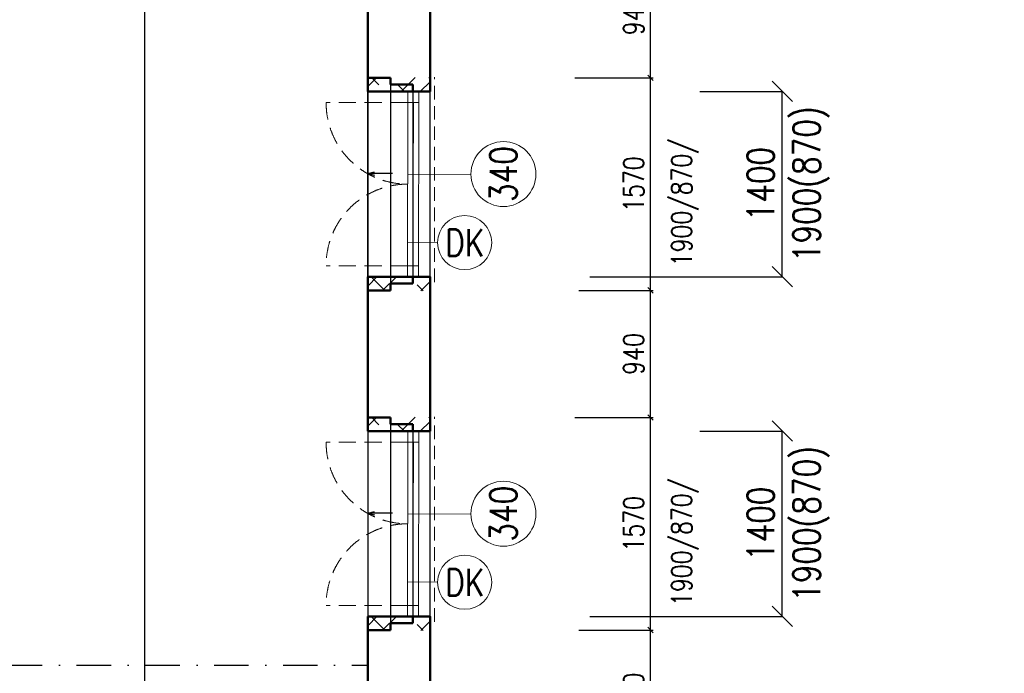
# Model space of a CAD drawing. Header units: millimetres. Extents: x -238874 to 551972, y -298952 to 658415.
# Tile 218 of 256: x 24538 to 31809, y 194821 to 199651. Entities that reach past the tile are written whole.
import ezdxf
from ezdxf.enums import TextEntityAlignment as Align

# ---------------------------------------------------------------- set-up
doc = ezdxf.new("R2010")
doc.units = ezdxf.units.MM
doc.header["$LTSCALE"] = 20
for name, pattern in [('DASHED', [0.75, 0.5, -0.25]), ('HIDDEN', [9.525, 6.35, -3.175]), ('ČERCHOVANÁ', [25.4, 12.7, -6.35, 0, -6.35])]:
    doc.linetypes.add(name, pattern=pattern)
for name, color, linetype in [('00_HEDVIKA _KRESBA', 1, 'Continuous'), ('KOTY', 8, 'Continuous'), ('OSYSTAVBA', 101, 'ČERCHOVANÁ')]:
    doc.layers.add(name, color=color, linetype=linetype)
doc.layers.add('00_HEDVIKA_DEMOLICE', color=2, linetype='Continuous', lineweight=30, transparency=0.3)
doc.layers.add('CKOKNA OTEVÍRÁNÍ', color=51, linetype='HIDDEN', lineweight=18, transparency=0.5)
for name, color, linetype, lineweight in [('00_HEDVIKA_OBRYS', 1, 'Continuous', 50), ('CKBUBLINY', 1, 'Continuous', 18), ('CKBUBLINY DEMOLICE', 4, 'Continuous', 18), ('CKBUBLINY_POPIS', 3, 'Continuous', 25), ('CKKOTY', 3, 'Continuous', 18), ('CKOKNA', 30, 'Continuous', 18), ('CKSTENY_SRAF', 8, 'Continuous', 18), ('CKSYMBOLY', 21, 'Continuous', 25), ('CKTEXTY_MALE', 140, 'Continuous', 18), ('HEDVIKA_OKNA_PARAPET', 70, 'Continuous', 18), ('NOSNÉ', 8, 'Continuous', 50), ('PRUCHODY', 7, 'Continuous', 18)]:
    doc.layers.add(name, color=color, linetype=linetype, lineweight=lineweight)
doc.styles.add('SIMPLEX', font='SIMPLEX.shx', dxfattribs={"width": 0.8, "bigfont": 'CAD13.shx'})
doc.styles.get("Standard").update_dxf_attribs({"font": 'simplex.shx', "width": 0.8})
doc.dimstyles.new('CADKON', dxfattribs={"dimscale": 100, "dimtxt": 2, "dimasz": 1.5, "dimexe": 0, "dimexo": 2, "dimgap": 0.6, "dimtad": 1, "dimrnd": 1, "dimtxsty": 'Standard', "dimblk1": 'OBLIQUE', "dimblk2": 'OBLIQUE', "dimsah": 1, "dimcen": 2.5, "dimadec": 1, "dimazin": 2, "dimtfac": 1, "dimtix": 1, "dimtmove": 2, "dimatfit": 3, "dimldrblk": 'OPEN30', "dimfxl": 5, "dimtfill": 1, "dimtolj": 1, "dimarcsym": 0})
doc.dimstyles.new('CKA', dxfattribs={"dimtxt": 200, "dimasz": 40, "dimexe": 20, "dimexo": 0.2, "dimgap": 50, "dimtad": 1, "dimdec": 0, "dimrnd": 1, "dimzin": 0, "dimdsep": 46, "dimtxsty": 'Standard', "dimblk1": 'OBLIQUE', "dimblk2": 'OBLIQUE', "dimsah": 1, "dimcen": 0.09, "dimclrd": 253, "dimclre": 253, "dimclrt": 253, "dimadec": 0, "dimazin": 0, "dimtfac": 1, "dimtdec": 0, "dimtix": 1, "dimtmove": 2, "dimatfit": 3, "dimfxl": 1, "dimtolj": 1, "dimtzin": 0, "dimarcsym": 0})

# ---------------------------------------------------------------- blocks, each defined once
blk = doc.blocks.new('_OBLIQUE')
at = {"color": 0, "linetype": 'ByBlock'}
blk.add_line((-0.5, -0.5), (0.5, 0.5), dxfattribs=at)
blk = doc.blocks.new('*D1691')
at = {"layer": 'DEFPOINTS', "color": 0, "transparency": 16777216}
for p in [(27108, 206310.9), (25460.5, 178910.9), (27108, 178910.9)]:
    blk.add_point(p, dxfattribs=at)
at = {"layer": 'KOTY', "lineweight": -2, "transparency": 16777216}
for p, q in [((25460.5, 206310.9), (25460.5, 178910.9)), ((26727.2, 178910.9), (25440.5, 178910.9))]:
    blk.add_line(p, q, dxfattribs=at)
at = {"layer": 'KOTY', "lineweight": -2, "transparency": 16777216, "xscale": 40, "yscale": 40, "zscale": 40}
for p, rotation in [((25460.5, 206310.9), 90), ((25460.5, 178910.9), 270)]:
    blk.add_blockref('_OBLIQUE', p, dxfattribs=dict(at, rotation=rotation))
at = {"layer": 'KOTY', "transparency": 16777216, "insert": (25335.5, 192610.9), "char_height": 150, "attachment_point": 5, "rotation": 90, "style": 'SIMPLEX'}
blk.add_mtext('\\A1;27400', dxfattribs=at)
blk = doc.blocks.new('*D1885')
at = {"layer": 'DEFPOINTS', "color": 0, "transparency": 16777216}
for p in [(28286.2, 197650.9), (29196.4, 197650.9), (28286.2, 196710.9)]:
    blk.add_point(p, dxfattribs=at)
at = {"layer": 'KOTY', "lineweight": -2, "transparency": 16777216}
for p, q in [((28666.9, 197650.9), (29216.4, 197650.9)), ((29196.4, 196710.9), (29196.4, 197650.9))]:
    blk.add_line(p, q, dxfattribs=at)
at = {"layer": 'KOTY', "lineweight": -2, "transparency": 16777216, "xscale": 40, "yscale": 40, "zscale": 40}
for p, rotation in [((29196.4, 197650.9), 90), ((29196.4, 196710.9), 270)]:
    blk.add_blockref('_OBLIQUE', p, dxfattribs=dict(at, rotation=rotation))
at = {"layer": 'KOTY', "transparency": 16777216, "insert": (29071.4, 197180.9), "char_height": 150, "attachment_point": 5, "rotation": 90, "style": 'SIMPLEX'}
blk.add_mtext('\\A1;940', dxfattribs=at)
blk = doc.blocks.new('*D1921')
at = {"layer": 'DEFPOINTS', "color": 0, "transparency": 16777216}
for p in [(24797.2, 200160.9), (29196.4, 200160.9), (28286.2, 199220.9)]:
    blk.add_point(p, dxfattribs=at)
at = {"layer": 'KOTY', "lineweight": -2, "transparency": 16777216}
for p, q in [((25178, 200160.9), (29216.4, 200160.9)), ((29196.4, 199220.9), (29196.4, 200160.9))]:
    blk.add_line(p, q, dxfattribs=at)
at = {"layer": 'KOTY', "lineweight": -2, "transparency": 16777216, "xscale": 40, "yscale": 40, "zscale": 40}
for p, rotation in [((29196.4, 200160.9), 90), ((29196.4, 199220.9), 270)]:
    blk.add_blockref('_OBLIQUE', p, dxfattribs=dict(at, rotation=rotation))
at = {"layer": 'KOTY', "transparency": 16777216, "insert": (29071.4, 199690.9), "char_height": 150, "attachment_point": 5, "rotation": 90, "style": 'SIMPLEX'}
blk.add_mtext('\\A1;940', dxfattribs=at)
blk = doc.blocks.new('*D1923')
at = {"layer": 'DEFPOINTS', "color": 0, "transparency": 16777216}
for p in [(28286.2, 199220.9), (29196.4, 199220.9), (28286.2, 197650.9)]:
    blk.add_point(p, dxfattribs=at)
at = {"layer": 'KOTY', "lineweight": -2, "transparency": 16777216}
for p, q in [((28666.9, 199220.9), (29216.4, 199220.9)), ((29196.4, 197650.9), (29196.4, 199220.9))]:
    blk.add_line(p, q, dxfattribs=at)
at = {"layer": 'KOTY', "lineweight": -2, "transparency": 16777216, "xscale": 40, "yscale": 40, "zscale": 40}
for p, rotation in [((29196.4, 199220.9), 90), ((29196.4, 197650.9), 270)]:
    blk.add_blockref('_OBLIQUE', p, dxfattribs=dict(at, rotation=rotation))
at = {"layer": 'KOTY', "transparency": 16777216, "insert": (29071.4, 198435.9), "char_height": 150, "attachment_point": 5, "rotation": 90, "style": 'SIMPLEX'}
blk.add_mtext('\\A1;1570', dxfattribs=at)
blk = doc.blocks.new('*D3538')
at = {"layer": 'DEFPOINTS', "color": 0, "transparency": 16777216}
for p in [(28257.4, 196710.9), (29196.4, 196710.9), (28257.4, 195140.9)]:
    blk.add_point(p, dxfattribs=at)
at = {"layer": 'KOTY', "lineweight": -2, "transparency": 16777216}
for p, q in [((28638.1, 196710.9), (29216.4, 196710.9)), ((29196.4, 195140.9), (29196.4, 196710.9))]:
    blk.add_line(p, q, dxfattribs=at)
at = {"layer": 'KOTY', "lineweight": -2, "transparency": 16777216, "xscale": 40, "yscale": 40, "zscale": 40}
for p, rotation in [((29196.4, 196710.9), 90), ((29196.4, 195140.9), 270)]:
    blk.add_blockref('_OBLIQUE', p, dxfattribs=dict(at, rotation=rotation))
at = {"layer": 'KOTY', "transparency": 16777216, "insert": (29071.4, 195925.9), "char_height": 150, "attachment_point": 5, "rotation": 90, "style": 'SIMPLEX'}
blk.add_mtext('\\A1;1570', dxfattribs=at)
blk = doc.blocks.new('*D3543')
at = {"layer": 'DEFPOINTS', "color": 0, "transparency": 16777216}
for p in [(28286.2, 199220.9), (29196.4, 199220.9), (28286.2, 197650.9)]:
    blk.add_point(p, dxfattribs=at)
at = {"layer": 'KOTY', "lineweight": -2, "transparency": 16777216}
for p, q in [((28666.9, 199220.9), (29216.4, 199220.9)), ((29196.4, 197650.9), (29196.4, 199220.9))]:
    blk.add_line(p, q, dxfattribs=at)
at = {"layer": 'KOTY', "lineweight": -2, "transparency": 16777216, "xscale": 40, "yscale": 40, "zscale": 40}
for p, rotation in [((29196.4, 199220.9), 90), ((29196.4, 197650.9), 270)]:
    blk.add_blockref('_OBLIQUE', p, dxfattribs=dict(at, rotation=rotation))
at = {"layer": 'KOTY', "transparency": 16777216, "insert": (29071.4, 198435.9), "char_height": 150, "attachment_point": 5, "rotation": 90, "style": 'SIMPLEX'}
blk.add_mtext('\\A1;1570', dxfattribs=at)
blk = doc.blocks.new('*D3539')
at = {"layer": 'DEFPOINTS', "color": 0, "transparency": 16777216}
for p in [(28286.2, 199220.9), (29196.4, 199220.9), (28257.4, 197650.9)]:
    blk.add_point(p, dxfattribs=at)
at = {"layer": 'KOTY', "lineweight": -2, "transparency": 16777216}
for p, q in [((28666.9, 199220.9), (29216.4, 199220.9)), ((29196.4, 197650.9), (29196.4, 199220.9))]:
    blk.add_line(p, q, dxfattribs=at)
at = {"layer": 'KOTY', "lineweight": -2, "transparency": 16777216, "xscale": 40, "yscale": 40, "zscale": 40}
for p, rotation in [((29196.4, 199220.9), 90), ((29196.4, 197650.9), 270)]:
    blk.add_blockref('_OBLIQUE', p, dxfattribs=dict(at, rotation=rotation))
at = {"layer": 'KOTY', "transparency": 16777216, "insert": (29071.4, 198435.9), "char_height": 150, "attachment_point": 5, "rotation": 90, "style": 'SIMPLEX'}
blk.add_mtext('\\A1;1570', dxfattribs=at)
blk = doc.blocks.new('*D3540')
at = {"layer": 'DEFPOINTS', "color": 0, "transparency": 16777216}
for p in [(28257.4, 199220.9), (29196.4, 199220.9), (28257.4, 197650.9)]:
    blk.add_point(p, dxfattribs=at)
at = {"layer": 'KOTY', "lineweight": -2, "transparency": 16777216}
for p, q in [((28638.1, 199220.9), (29216.4, 199220.9)), ((29196.4, 197650.9), (29196.4, 199220.9))]:
    blk.add_line(p, q, dxfattribs=at)
at = {"layer": 'KOTY', "lineweight": -2, "transparency": 16777216, "xscale": 40, "yscale": 40, "zscale": 40}
for p, rotation in [((29196.4, 199220.9), 90), ((29196.4, 197650.9), 270)]:
    blk.add_blockref('_OBLIQUE', p, dxfattribs=dict(at, rotation=rotation))
at = {"layer": 'KOTY', "transparency": 16777216, "insert": (29071.4, 198435.9), "char_height": 150, "attachment_point": 5, "rotation": 90, "style": 'SIMPLEX'}
blk.add_mtext('\\A1;1570', dxfattribs=at)
blk = doc.blocks.new('*D3541')
at = {"layer": 'DEFPOINTS', "color": 0, "transparency": 16777216}
for p in [(28603.9, 199220.9), (29196.4, 199220.9), (28552.5, 197650.9)]:
    blk.add_point(p, dxfattribs=at)
at = {"layer": 'KOTY', "lineweight": -2, "transparency": 16777216}
for p, q in [((28984.7, 199220.9), (29216.4, 199220.9)), ((29196.4, 197650.9), (29196.4, 199220.9))]:
    blk.add_line(p, q, dxfattribs=at)
at = {"layer": 'KOTY', "lineweight": -2, "transparency": 16777216, "xscale": 40, "yscale": 40, "zscale": 40}
for p, rotation in [((29196.4, 199220.9), 90), ((29196.4, 197650.9), 270)]:
    blk.add_blockref('_OBLIQUE', p, dxfattribs=dict(at, rotation=rotation))
at = {"layer": 'KOTY', "transparency": 16777216, "insert": (29071.4, 198435.9), "char_height": 150, "attachment_point": 5, "rotation": 90, "style": 'SIMPLEX'}
blk.add_mtext('\\A1;1570', dxfattribs=at)
blk = doc.blocks.new('*D3542')
at = {"layer": 'DEFPOINTS', "color": 0, "transparency": 16777216}
for p in [(28257.4, 199220.9), (29196.4, 199220.9), (28257.4, 197650.9)]:
    blk.add_point(p, dxfattribs=at)
at = {"layer": 'KOTY', "lineweight": -2, "transparency": 16777216}
for p, q in [((28638.1, 199220.9), (29216.4, 199220.9)), ((29196.4, 197650.9), (29196.4, 199220.9))]:
    blk.add_line(p, q, dxfattribs=at)
at = {"layer": 'KOTY', "lineweight": -2, "transparency": 16777216, "xscale": 40, "yscale": 40, "zscale": 40}
for p, rotation in [((29196.4, 199220.9), 90), ((29196.4, 197650.9), 270)]:
    blk.add_blockref('_OBLIQUE', p, dxfattribs=dict(at, rotation=rotation))
at = {"layer": 'KOTY', "transparency": 16777216, "insert": (29071.4, 198435.9), "char_height": 150, "attachment_point": 5, "rotation": 90, "style": 'SIMPLEX'}
blk.add_mtext('\\A1;1570', dxfattribs=at)
blk = doc.blocks.new('*D3628')
at = {"layer": 'CKKOTY', "color": 0, "lineweight": -2, "transparency": 16777216}
for p, q in [((29561.7, 199120.9), (30169.9, 199120.9)), ((30169.9, 197750.9), (30169.9, 199120.9)), ((28749.2, 197750.9), (30169.9, 197750.9))]:
    blk.add_line(p, q, dxfattribs=at)
at = {"layer": 'DEFPOINTS', "color": 0, "transparency": 16777216}
for p in [(29361.7, 199120.9), (30169.9, 199120.9), (28549.2, 197750.9)]:
    blk.add_point(p, dxfattribs=at)
at = {"layer": 'CKKOTY', "color": 0, "lineweight": -2, "transparency": 16777216, "xscale": 150, "yscale": 150, "zscale": 150}
for p, rotation in [((30169.9, 199120.9), 90), ((30169.9, 197750.9), 270)]:
    blk.add_blockref('_OBLIQUE', p, dxfattribs=dict(at, rotation=rotation))
at = {"layer": 'CKKOTY', "color": 0, "transparency": 16777216, "insert": (30009.9, 198435.9), "char_height": 200, "attachment_point": 5, "rotation": 90, "bg_fill": 3, "box_fill_scale": 1.1, "bg_fill_color": 256, "bg_fill_true_color": 13158600, "bg_fill_transparency": 0}
blk.add_mtext('\\A1;1400', dxfattribs=at)
at = {"layer": 'CKKOTY', "color": 0, "transparency": 16777216, "insert": (30382.2, 198435.9), "char_height": 200, "attachment_point": 5, "rotation": 90, "bg_fill": 3, "box_fill_scale": 1.1, "bg_fill_color": 256, "bg_fill_true_color": 13158600, "bg_fill_transparency": 0}
blk.add_mtext('\\A1;1900(870)', dxfattribs=at)
blk = doc.blocks.new('_Open30')
at = {"color": 0, "lineweight": -2}
for p, q in [((-1, 0.268), (0, 0)), ((0, 0), (-1, -0.268)), ((0, 0), (-1, 0))]:
    blk.add_line(p, q, dxfattribs=at)
blk = doc.blocks.new('*D3629')
at = {"layer": 'CKKOTY', "color": 0, "lineweight": -2, "transparency": 16777216}
for p, q in [((29561.7, 196610.9), (30169.9, 196610.9)), ((30169.9, 195240.9), (30169.9, 196610.9)), ((28749.2, 195240.9), (30169.9, 195240.9))]:
    blk.add_line(p, q, dxfattribs=at)
at = {"layer": 'DEFPOINTS', "color": 0, "transparency": 16777216}
for p in [(29361.7, 196610.9), (30169.9, 196610.9), (28549.2, 195240.9)]:
    blk.add_point(p, dxfattribs=at)
at = {"layer": 'CKKOTY', "color": 0, "lineweight": -2, "transparency": 16777216, "xscale": 150, "yscale": 150, "zscale": 150}
for p, rotation in [((30169.9, 196610.9), 90), ((30169.9, 195240.9), 270)]:
    blk.add_blockref('_OBLIQUE', p, dxfattribs=dict(at, rotation=rotation))
at = {"layer": 'CKKOTY', "color": 0, "transparency": 16777216, "insert": (30009.9, 195925.9), "char_height": 200, "attachment_point": 5, "rotation": 90, "bg_fill": 3, "box_fill_scale": 1.1, "bg_fill_color": 256, "bg_fill_true_color": 13158600, "bg_fill_transparency": 0}
blk.add_mtext('\\A1;1400', dxfattribs=at)
at = {"layer": 'CKKOTY', "color": 0, "transparency": 16777216, "insert": (30382.2, 195925.9), "char_height": 200, "attachment_point": 5, "rotation": 90, "bg_fill": 3, "box_fill_scale": 1.1, "bg_fill_color": 256, "bg_fill_true_color": 13158600, "bg_fill_transparency": 0}
blk.add_mtext('\\A1;1900(870)', dxfattribs=at)
blk = doc.blocks.new('*D3638')
at = {"layer": 'DEFPOINTS', "color": 0, "transparency": 16777216}
for p in [(28286.2, 195140.9), (29196.4, 195140.9), (28286.2, 194200.9)]:
    blk.add_point(p, dxfattribs=at)
at = {"layer": 'KOTY', "lineweight": -2, "transparency": 16777216}
for p, q in [((28666.9, 195140.9), (29216.4, 195140.9)), ((29196.4, 194200.9), (29196.4, 195140.9))]:
    blk.add_line(p, q, dxfattribs=at)
at = {"layer": 'KOTY', "lineweight": -2, "transparency": 16777216, "xscale": 40, "yscale": 40, "zscale": 40}
for p, rotation in [((29196.4, 195140.9), 90), ((29196.4, 194200.9), 270)]:
    blk.add_blockref('_OBLIQUE', p, dxfattribs=dict(at, rotation=rotation))
at = {"layer": 'KOTY', "transparency": 16777216, "insert": (29071.4, 194670.9), "char_height": 150, "attachment_point": 5, "rotation": 90, "style": 'SIMPLEX'}
blk.add_mtext('\\A1;940', dxfattribs=at)
blk = doc.blocks.new('*U3302')
at = {"color": 0, "linetype": 'ByBlock', "lineweight": -2}
for p, q in [((-225, 0), (-80, 0)), ((225, 0), (103, 30)), ((225, 0), (103, -30)), ((-80, 0), (27, 0)), ((27, 0), (225, 0))]:
    blk.add_line(p, q, dxfattribs=at)
at = {"color": 0, "linetype": 'Continuous', "lineweight": -2, "flags": 8}
blk.add_attdef('SPÁD', text='', height=100, dxfattribs=at).set_placement((0, 40), align=Align.CENTER)
blk = doc.blocks.new('CK_BUBBLE_1_0_0')
at = {"color": 0, "linetype": 'ByBlock', "lineweight": -2}
blk.add_circle((0, 0), 1, dxfattribs=at)

msp = doc.modelspace()

# ---------------------------------------------------------------- hatches: boundary and pattern name
at = {"layer": 'CKSTENY_SRAF'}
h = msp.add_hatch(dxfattribs=at)
h.set_pattern_fill('ZDIVO-PLYNOSILIK', color=256, scale=100)
h.set_pattern_definition([(45, (-50266.24, -185667.44), (-212.13203, 212.13203), []), (45, (-50124.8, -185667.44), (-212.13203, 212.13203), []), (135, (-50026.12, -185639.45), (-212.13203, -212.13203), [200, -100]), (135, (-49955.4, -185568.74), (-212.13203, -212.13203), [200, -100])])
h.paths.add_polyline_path([(27567.962, 199223.565), (27107.962, 199223.565), (27107.962, 199120.863), (27567.962, 199120.863)])
h = msp.add_hatch(dxfattribs=at)
h.set_pattern_fill('ZDIVO-PLYNOSILIK', color=256, scale=100)
h.set_pattern_definition([(45, (-50266.24, -185587.44), (-212.13203, 212.13203), []), (45, (-50124.8, -185587.44), (-212.13203, 212.13203), []), (135, (-50026.12, -185559.45), (-212.13203, -212.13203), [200, -100]), (135, (-49955.4, -185488.74), (-212.13203, -212.13203), [200, -100])])
h.paths.add_polyline_path([(27567.962, 197648.161), (27107.962, 197649.512), (27107.962, 197752.214), (27567.962, 197750.863)])
h = msp.add_hatch(dxfattribs=at)
h.set_pattern_fill('ZDIVO-PLYNOSILIK', color=256, scale=100)
h.set_pattern_definition([(45, (-50266.24, -188177.44), (-212.13203, 212.13203), []), (45, (-50124.8, -188177.44), (-212.13203, 212.13203), []), (135, (-50026.12, -188149.45), (-212.13203, -212.13203), [200, -100]), (135, (-49955.4, -188078.74), (-212.13203, -212.13203), [200, -100])])
h.paths.add_polyline_path([(27567.962, 196713.565), (27107.962, 196713.565), (27107.962, 196610.863), (27567.962, 196610.863)])
h = msp.add_hatch(dxfattribs=at)
h.set_pattern_fill('ZDIVO-PLYNOSILIK', color=256, scale=100)
h.set_pattern_definition([(45, (-50266.24, -188097.44), (-212.13203, 212.13203), []), (45, (-50124.8, -188097.44), (-212.13203, 212.13203), []), (135, (-50026.12, -188069.45), (-212.13203, -212.13203), [200, -100]), (135, (-49955.4, -187998.74), (-212.13203, -212.13203), [200, -100])])
h.paths.add_polyline_path([(27567.962, 195138.161), (27107.962, 195139.512), (27107.962, 195242.214), (27567.962, 195240.863)])

# ---------------------------------------------------------------- linework, layer by layer
at = {"layer": '00_HEDVIKA _KRESBA'}
for p, q in [((27107.962, 199120.863), (27107.962, 197750.863)), ((27567.962, 197750.863), (27567.962, 199120.863)), ((27107.962, 196610.863), (27107.962, 195240.863)), ((27567.962, 195240.863), (27567.962, 196610.863))]:
    msp.add_line(p, q, dxfattribs=at)
at = {"layer": '00_HEDVIKA_DEMOLICE'}
for p, q in [((27107.962, 199220.863), (27275.962, 199220.863)), ((27107.962, 199220.863), (27107.962, 197650.863)), ((27107.962, 199220.863), (27235.962, 199220.863)), ((27107.962, 199220.863), (27235.962, 199220.863)), ((27275.962, 199220.863), (27275.962, 199170.863)), ((27275.962, 199170.863), (27441.962, 199170.863)), ((27275.962, 199170.863), (27275.962, 197700.863)), ((27441.962, 199170.863), (27441.962, 199120.863)), ((27107.962, 197650.863), (27107.962, 199140.863)), ((27441.962, 199120.863), (27441.962, 197750.863)), ((27441.962, 199120.863), (27567.962, 199120.863)), ((27441.962, 199120.863), (27567.962, 199120.863)), ((27441.962, 197700.863), (27441.962, 197750.863)), ((27441.962, 197750.863), (27567.962, 197750.863)), ((27441.962, 197750.863), (27567.962, 197750.863)), ((27107.962, 197650.863), (27275.962, 197650.863)), ((27107.962, 197650.863), (27235.962, 197650.863)), ((27107.962, 197650.863), (27235.962, 197650.863)), ((27275.962, 197700.863), (27441.962, 197700.863)), ((27275.962, 197650.863), (27275.962, 197700.863)), ((27275.962, 197700.863), (27401.962, 197700.863)), ((27107.962, 196710.863), (27275.962, 196710.863)), ((27107.962, 196710.863), (27107.962, 195140.863)), ((27107.962, 196710.863), (27235.962, 196710.863)), ((27107.962, 196710.863), (27235.962, 196710.863)), ((27275.962, 196710.863), (27275.962, 196660.863)), ((27275.962, 196660.863), (27441.962, 196660.863)), ((27275.962, 196660.863), (27275.962, 195190.863)), ((27441.962, 196660.863), (27441.962, 196610.863)), ((27441.962, 196610.863), (27441.962, 195240.863)), ((27441.962, 196610.863), (27567.962, 196610.863)), ((27441.962, 196610.863), (27567.962, 196610.863)), ((27275.962, 195190.863), (27441.962, 195190.863)), ((27275.962, 195140.863), (27275.962, 195190.863)), ((27275.962, 195190.863), (27401.962, 195190.863)), ((27441.962, 195190.863), (27441.962, 195240.863)), ((27441.962, 195240.863), (27567.962, 195240.863)), ((27441.962, 195240.863), (27567.962, 195240.863)), ((27107.962, 195140.863), (27275.962, 195140.863)), ((27107.962, 195140.863), (27235.962, 195140.863)), ((27107.962, 195140.863), (27235.962, 195140.863))]:
    msp.add_line(p, q, dxfattribs=at)
at = {"layer": '00_HEDVIKA_OBRYS'}
for p, q in [((27107.962, 199120.863), (27107.962, 199220.863)), ((27107.962, 197750.863), (27107.962, 197650.863)), ((27107.962, 196610.863), (27107.962, 196710.863)), ((27107.962, 195240.863), (27107.962, 195140.863))]:
    msp.add_line(p, q, dxfattribs=at)
for points in [[(27567.962, 199220.863), (27567.962, 199120.863), (27107.962, 199120.863)], [(27567.962, 197650.863), (27567.962, 197750.863), (27107.962, 197750.863)], [(27567.962, 196710.863), (27567.962, 196610.863), (27107.962, 196610.863)], [(27567.962, 195140.863), (27567.962, 195240.863), (27107.962, 195240.863)]]:
    msp.add_lwpolyline(points, dxfattribs=at)
at = {"layer": 'CKBUBLINY'}
for p, q in [((27870.053, 198510.12), (27403.536, 198507.522)), ((27870.053, 196000.12), (27403.536, 195997.522))]:
    msp.add_line(p, q, dxfattribs=at)
at = {"layer": 'CKBUBLINY DEMOLICE'}
for p, q in [((27623.761, 198003.59), (27403.462, 198006.55)), ((27623.761, 195493.59), (27403.462, 195496.55))]:
    msp.add_line(p, q, dxfattribs=at)
at = {"layer": 'CKOKNA', "linetype": 'DASHED', "ltscale": 10}
for p, q in [((27602.116, 197712.118), (27602.116, 199225.563)), ((27602.116, 195202.118), (27602.116, 196715.563))]:
    msp.add_line(p, q, dxfattribs=at)
at = {"layer": 'CKOKNA'}
for p, q in [((27404.962, 199038.863), (27404.962, 199120.863)), ((27484.962, 199038.863), (27484.962, 199120.863)), ((27401.962, 197832.863), (27404.962, 199038.863)), ((27404.962, 199038.863), (27484.962, 199038.863)), ((27441.962, 197832.863), (27444.962, 199038.863)), ((27481.962, 197832.863), (27484.962, 199038.863)), ((27401.962, 197832.863), (27481.962, 197832.863)), ((27401.962, 197832.863), (27401.962, 197750.863)), ((27481.962, 197832.863), (27481.962, 197750.863)), ((27404.962, 196528.863), (27404.962, 196610.863)), ((27484.962, 196528.863), (27484.962, 196610.863)), ((27401.962, 195322.863), (27404.962, 196528.863)), ((27404.962, 196528.863), (27484.962, 196528.863)), ((27441.962, 195322.863), (27444.962, 196528.863)), ((27481.962, 195322.863), (27484.962, 196528.863)), ((27401.962, 195322.863), (27481.962, 195322.863)), ((27401.962, 195322.863), (27401.962, 195240.863)), ((27481.962, 195322.863), (27481.962, 195240.863))]:
    msp.add_line(p, q, dxfattribs=at)
at = {"layer": 'CKOKNA OTEVÍRÁNÍ'}
for p, q in [((27401.962, 199038.863), (26800.858, 199038.863)), ((27401.962, 197832.863), (26800.858, 197832.863)), ((27401.962, 196528.863), (26800.858, 196528.863)), ((27401.962, 195322.863), (26800.858, 195322.863))]:
    msp.add_line(p, q, dxfattribs=at)
for centre, start, end in [((27401.957, 199036.963), 179.8189526, 270.0004504), ((27401.957, 197834.762), 89.9995496, 180.1810474), ((27401.957, 196526.963), 179.8189526, 270.0004504), ((27401.957, 195324.762), 89.9995496, 180.1810474)]:
    msp.add_arc(centre, 601.102, start, end, dxfattribs=at)
at = {"layer": 'HEDVIKA_OKNA_PARAPET'}
for p, q in [((27107.962, 197750.863), (27107.962, 199120.863)), ((27107.962, 195240.863), (27107.962, 196610.863))]:
    msp.add_line(p, q, dxfattribs=at)
at = {"layer": 'NOSNÉ'}
for p, q in [((27567.962, 200260.863), (27567.962, 199120.863)), ((27107.962, 200160.863), (27107.962, 199220.863)), ((27107.962, 199220.863), (27275.962, 199220.863)), ((27107.962, 199220.863), (27275.962, 199220.863)), ((27107.962, 199220.863), (27275.962, 199220.863)), ((27107.962, 199220.863), (27275.962, 199220.863)), ((27107.962, 199220.863), (27275.962, 199220.863)), ((27275.962, 199220.863), (27275.962, 199170.863)), ((27275.962, 199170.863), (27441.962, 199170.863)), ((27441.962, 199170.863), (27441.962, 199120.863)), ((27441.962, 199120.863), (27567.962, 199120.863)), ((27441.962, 197750.863), (27567.962, 197750.863)), ((27441.962, 197700.863), (27441.962, 197750.863)), ((27567.962, 197750.863), (27567.962, 196610.863)), ((27107.962, 197650.863), (27107.962, 196710.863)), ((27107.962, 197650.863), (27275.962, 197650.863)), ((27107.962, 197650.863), (27275.962, 197650.863)), ((27107.962, 197650.863), (27275.962, 197650.863)), ((27275.962, 197700.863), (27441.962, 197700.863)), ((27275.962, 197650.863), (27275.962, 197700.863)), ((27107.962, 196710.863), (27275.962, 196710.863)), ((27107.962, 196710.863), (27275.962, 196710.863)), ((27107.962, 196710.863), (27275.962, 196710.863)), ((27107.962, 196710.863), (27275.962, 196710.863)), ((27107.962, 196710.863), (27275.962, 196710.863)), ((27275.962, 196710.863), (27275.962, 196660.863)), ((27275.962, 196660.863), (27441.962, 196660.863)), ((27441.962, 196660.863), (27441.962, 196610.863)), ((27441.962, 196610.863), (27567.962, 196610.863)), ((27275.962, 195190.863), (27441.962, 195190.863)), ((27275.962, 195140.863), (27275.962, 195190.863)), ((27441.962, 195240.863), (27567.962, 195240.863)), ((27441.962, 195190.863), (27441.962, 195240.863)), ((27567.962, 195240.863), (27567.962, 194100.863)), ((27107.962, 195140.863), (27107.962, 194200.863)), ((27107.962, 195140.863), (27275.962, 195140.863)), ((27107.962, 195140.863), (27275.962, 195140.863)), ((27107.962, 195140.863), (27275.962, 195140.863))]:
    msp.add_line(p, q, dxfattribs=at)
at = {"layer": 'OSYSTAVBA', "linetype": 'ČERCHOVANÁ'}
msp.add_line((22417.962, 194880.863), (27107.962, 194880.863), dxfattribs=at)
at = {"layer": 'PRUCHODY'}
for p, q in [((27567.962, 197750.863), (27567.962, 199120.863)), ((27567.962, 195240.863), (27567.962, 196610.863))]:
    msp.add_line(p, q, dxfattribs=at)

# ---------------------------------------------------------------- block references
at = {"layer": 'CKBUBLINY'}
ref = msp.add_blockref('CK_BUBBLE_1_0_0', (28110.053, 198510.214), dxfattribs=dict(at, xscale=240, yscale=240, zscale=240, rotation=90))
ref.add_attrib('NUM1', '340', dxfattribs={"layer": 'CKBUBLINY_POPIS', "height": 200, "rotation": 90, "width": 0.8, "flags": 8}).set_placement((28110.053, 198510.214), align=Align.MIDDLE_CENTER)
ref = msp.add_blockref('CK_BUBBLE_1_0_0', (28110.053, 196000.214), dxfattribs=dict(at, xscale=240, yscale=240, zscale=240, rotation=90))
ref.add_attrib('NUM1', '340', dxfattribs={"layer": 'CKBUBLINY_POPIS', "height": 200, "rotation": 90, "width": 0.8, "flags": 8}).set_placement((28110.053, 196000.214), align=Align.MIDDLE_CENTER)
at = {"layer": 'CKBUBLINY DEMOLICE'}
ref = msp.add_blockref('CK_BUBBLE_1_0_0', (27823.761, 198003.751), dxfattribs=dict(at, xscale=200, yscale=200, zscale=200))
ref.add_attrib('NUM1', 'DK', dxfattribs={"height": 200, "width": 0.8, "flags": 8}).set_placement((27823.761, 198003.751), align=Align.MIDDLE_CENTER)
ref = msp.add_blockref('CK_BUBBLE_1_0_0', (27823.761, 195493.751), dxfattribs=dict(at, xscale=200, yscale=200, zscale=200))
ref.add_attrib('NUM1', 'DK', dxfattribs={"height": 200, "width": 0.8, "flags": 8}).set_placement((27823.761, 195493.751), align=Align.MIDDLE_CENTER)
at = {"layer": 'CKSYMBOLY', "xscale": -0.4, "yscale": 0.4, "zscale": 0.4}
for p in [(27200.266, 198513.774), (27200.266, 196003.774)]:
    msp.add_blockref('*U3302', p, dxfattribs=at)

# ---------------------------------------------------------------- texts
at = {"layer": 'CKTEXTY_MALE', "insert": (29909.544, 167907.084), "char_height": 200, "width": 3874.61823, "attachment_point": 1, "rotation": 90}
msp.add_mtext('\\pi842.24;ÚPRAVA OSTĚNÍ  A KER. \\P\\pi286.05;OBKLADU STĚN  PO OSAZENÍ \\P\\pi895.57;OKNA ŠTUK + VÝMALBA', dxfattribs=at)
at = {"layer": 'KOTY', "char_height": 150, "width": 1344.4, "attachment_point": 1, "rotation": 90}
for insert in [(29351.485, 197828.192), (29351.485, 195318.192)]:
    msp.add_mtext('1900/870/', dxfattribs=dict(at, insert=insert))

# ---------------------------------------------------------------- dimensions: what is measured, and where the dimension line sits
at = {"layer": 'KOTY'}
for base, p1, p2, angle, text, picture, middle in [((25460.518, 178910.863), (27107.962, 206310.863), (27107.962, 178910.863), 90, '27400', '*D1691', (25335.518, 192610.863)), ((29196.385, 200160.863), (28286.15, 199220.863), (24797.181, 200160.863), 270, '940', '*D1921', (29071.385, 199690.863)), ((29196.385, 199220.863), (28257.371, 197650.863), (28286.15, 199220.863), 270, '1570', '*D3539', (29071.385, 198435.863)), ((29196.385, 199220.863), (28257.371, 197650.863), (28257.371, 199220.863), 270, '1570', '*D3540', (29071.385, 198435.863)), ((29196.385, 199220.863), (28257.371, 197650.863), (28257.371, 199220.863), 270, '1570', '*D3542', (29071.385, 198435.863)), ((29196.385, 199220.863), (28286.15, 197650.863), (28286.15, 199220.863), 270, '1570', '*D1923', (29071.385, 198435.863)), ((29196.385, 199220.863), (28286.15, 197650.863), (28286.15, 199220.863), 270, '1570', '*D3543', (29071.385, 198435.863)), ((29196.385, 199220.863), (28552.499, 197650.863), (28603.885, 199220.863), 270, '1570', '*D3541', (29071.385, 198435.863)), ((29196.385, 197650.863), (28286.15, 196710.863), (28286.15, 197650.863), 270, '940', '*D1885', (29071.385, 197180.863)), ((29196.385, 196710.863), (28257.371, 195140.863), (28257.371, 196710.863), 270, '1570', '*D3538', (29071.385, 195925.863))]:
    dim = msp.add_linear_dim(base=base, p1=p1, p2=p2, angle=angle, text=text, dimstyle='CKA', override={"dimtxt": 150, "dimexo": 380.774374, "dimtxsty": 'SIMPLEX', "dimse1": 1, "dimclrd": 256, "dimclre": 256, "dimclrt": 256}, dxfattribs=at)
    dim.commit()
    dim.dimension.update_dxf_attribs({"geometry": picture, "text_midpoint": middle})

# ---------------------------------------------------------------- next in the draw order: dimensions: what is measured, and where the dimension line sits
at = {"layer": 'CKKOTY'}
for base, p1, p2, picture, middle in [((30169.868, 199120.863), (28549.231, 197750.863), (29361.664, 199120.863), '*D3628', (30169.868, 198435.863)), ((30169.868, 196610.863), (28549.231, 195240.863), (29361.664, 196610.863), '*D3629', (30169.868, 195925.863))]:
    dim = msp.add_linear_dim(base=base, p1=p1, p2=p2, angle=90, text='1400\\X1900(870)', dimstyle='CADKON', override={"dimtmove": 2}, dxfattribs=at)
    dim.commit()
    dim.dimension.update_dxf_attribs({"geometry": picture, "text_midpoint": middle})

# ---------------------------------------------------------------- next in the draw order: dimensions: what is measured, and where the dimension line sits
at = {"layer": 'KOTY'}
dim = msp.add_linear_dim(base=(29196.385, 195140.863), p1=(28286.15, 194200.863), p2=(28286.15, 195140.863), angle=270, text='940', dimstyle='CKA', override={"dimtxt": 150, "dimexo": 380.774374, "dimtxsty": 'SIMPLEX', "dimse1": 1, "dimclrd": 256, "dimclre": 256, "dimclrt": 256}, dxfattribs=at)
dim.commit()
dim.dimension.update_dxf_attribs({"geometry": '*D3638', "text_midpoint": (29071.385, 194670.863)})

doc.saveas('drawing.dxf')
